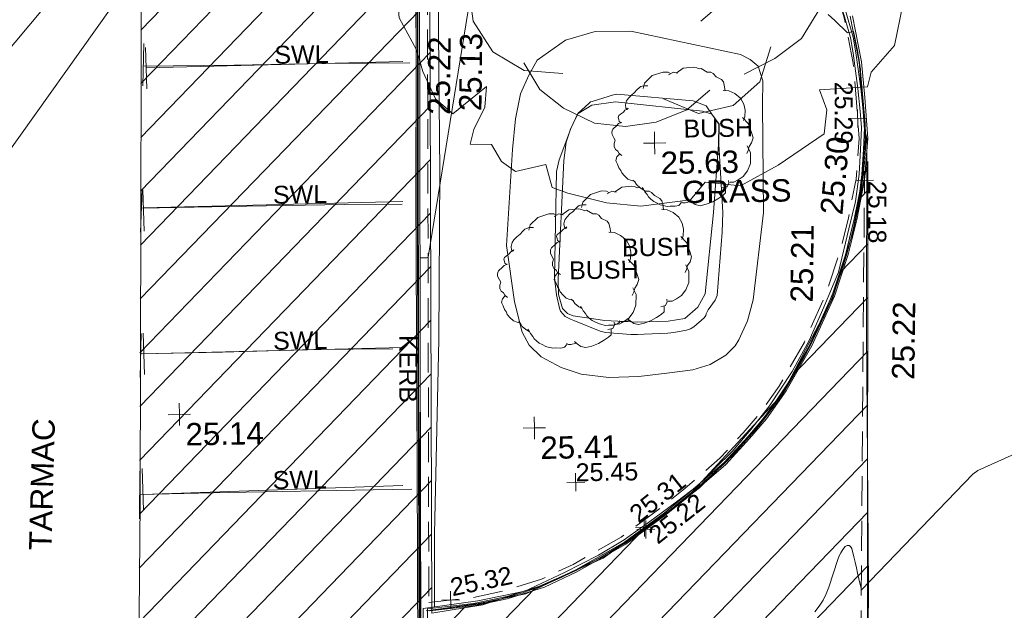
# Model space of a CAD drawing. Header units: millimetres. Extents: x -290717 to 520720, y -88450 to 287762.
# Tile 130 of 256: x -229375 to -212884, y 153952 to 163855. Entities that reach past the tile are written whole.
import ezdxf

# ---------------------------------------------------------------- set-up
doc = ezdxf.new("R2010")
doc.units = ezdxf.units.MM
doc.linetypes.add('IMPORT-DASHED _2_', pattern=[750, 500, -250])
doc.linetypes.add('IMPORT-UG_ELEC_STREET LIGHTING_QLB2 _2_', pattern=[2700, 1500, -300, 0, -250, 150, -300, 0, -200])
for name, color, linetype, lineweight, true_color in [('00_TOPO_KERB_BOTTOM', 1, 'Continuous', 9, 0xff0000), ('00_TOPO_KERB_TOP', 7, 'Continuous', 9, 0xa500a5), ('00_TOPO_LEVEL_SPOT', 7, 'Continuous', 9, 0x666666), ('00_TOPO_ROAD_MARKING_WHITE_CONTINUOUS', 7, 'Continuous', 9, 0x999999), ('00_TOPO_TREE', 7, 'Continuous', 9, 0x666666), ('00_UAV_FORM_LINES', 7, 'Continuous', 9, 0x666666), ('01_DTM_CONTOUR_MJR', 7, 'Continuous', 9, 0x7f3f00), ('01_DTM_CONTOUR_MNR', 7, 'Continuous', 9, 0xa5a552), ('12333-PUM-2D-U-0001-C01 - Rev2_REVIT IMPORT_dwg', 7, 'Continuous', 9, 0x767676), ('BUSH', 7, 'Continuous', 9, 0x00a500), ('BUSH_TXT', 7, 'Continuous', 9, 0x00a500), ('CONTOURS_INDEX', 4, 'Continuous', 9, 0x00ffff), ('CONTOURS_MINOR', 7, 'Continuous', 9, 0x00a5a5), ('KERB_BOTTOM', 7, 'Continuous', 9, 0x0000a5), ('KERB_BOTTOM_LVL', 7, 'Continuous', 9, 0x0000a5), ('KERB_BOTTOM_TXT', 7, 'Continuous', 9, 0x0000a5), ('KERB_TOP', 2, 'Continuous', 9, 0xffff00), ('KERB_TOP_LVL', 2, 'Continuous', 9, 0xffff00), ('MARKINGS_WHITE_LINE', 7, 'Continuous', 9, 0xc0c0c0), ('MARKINGS_WHITE_LINE_TXT', 7, 'Continuous', 9, 0xc0c0c0), ('PUM-UNABLE TO SURVEY', 190, 'Continuous', 9, 0x7f00ff), ('SPOT_HEIGHTS_LVL', 7, 'Continuous', 9, 0x00a500), ('TREE', 7, 'Continuous', 9, 0x00a500)]:
    doc.layers.add(name, color=color, linetype=linetype, lineweight=lineweight, true_color=true_color)
for name, color, linetype, lineweight in [('00_TOPO_SURFACE', 7, 'Continuous', 9), ('00_TOPO_SURVEY_TEXT', 7, 'Continuous', 9), ('CHANGE_OF_SURFACE', 7, 'IMPORT-DASHED _2_', 9), ('CHANGE_OF_SURFACE_LVL', 7, 'Continuous', 9)]:
    doc.layers.add(name, color=color, linetype=linetype, lineweight=lineweight)
doc.styles.add('Arial_3', font='arial.ttf', dxfattribs={"height": 300})
doc.styles.add('Swis721 Lt BT_2', font='swissl.ttf', dxfattribs={"height": 375})

# ---------------------------------------------------------------- blocks, each defined once
blk = doc.blocks.new('12333-PUM-2D-U-0001-C01 - Rev2_REVIT IMPORT_dwg_CONIFEROUS_TREE-2077148-Site Location Plan Existing')
at = {"layer": '00_TOPO_TREE', "color": 254, "true_color": 0xcccccc, "flags": 128}
for points in [[(533683847, 725726266), (533684041, 725726912), (533684494, 725727365), (533685140, 725727624), (533685787, 725727559), (533686369, 725727171)], [(533685593, 725727300), (533686110, 725727494), (533686757, 725727559), (533687339, 725727430), (533687856, 725727171), (533688244, 725726783), (533688567, 725726266), (533688697, 725725684)], [(533683265, 725723615), (533682942, 725724197), (533682812, 725724843), (533682942, 725725555), (533683330, 725726137), (533683847, 725726524), (533684494, 725726718)], [(533688050, 725726330), (533688503, 725726137), (533688891, 725725813), (533689085, 725725296), (533689020, 725724779), (533688761, 725724326)], [(533686240, 725726007), (533686757, 725725813), (533687145, 725725490)], [(533688697, 725724908), (533688955, 725724391), (533689020, 725723809), (533688891, 725723227), (533688567, 725722709), (533688115, 725722386), (533687597, 725722127)], [(533685140, 725723550), (533684752, 725724067), (533684688, 725724649)], [(533684558, 725722192), (533683912, 725722257), (533683394, 725722580), (533683071, 725723097), (533683006, 725723679), (533683200, 725724261)], [(533687533, 725723809), (533687274, 725723356), (533686886, 725723033)], [(533688050, 725722580), (533687856, 725721998), (533687403, 725721610), (533686821, 725721481), (533686240, 725721739)], [(533687015, 725721869), (533686627, 725721546), (533686110, 725721352), (533685593, 725721287), (533685076, 725721352), (533684558, 725721610), (533684170, 725721933), (533683912, 725722386)]]:
    blk.add_lwpolyline(points, dxfattribs=at)
at = {"layer": '00_TOPO_TREE', "color": 254, "true_color": 0xcccccc}
blk.add_circle((533685981, 725724520), 199, dxfattribs=at)
blk = doc.blocks.new('12333-PUM-2D-U-0001-C01 - Rev2_REVIT IMPORT_dwg_MM-2077200-Site Location Plan Existing')
at = {"layer": '00_TOPO_LEVEL_SPOT', "color": 254, "true_color": 0xcccccc, "flags": 128}
for points in [[(500, 0), (0, 0), (0, 500)], [(0, -500), (0, 0), (-500, 0)]]:
    blk.add_lwpolyline(points, dxfattribs=at)
blk = doc.blocks.new('12333-PUM-2D-U-0001-C01 - Rev2_REVIT IMPORT_dwg_MGS62954_T2_Galway_ITM_3d_Rev1-2077680-Site Location Plan Existing')
at = {"layer": '00_TOPO_KERB_BOTTOM', "color": 254, "true_color": 0xcccccc, "flags": 128}
for points in [[(533681963, 725712446), (533682004, 725715670), (533682063, 725720227), (533682105, 725722460), (533682135, 725724609)], [(533689301, 725723208), (533689434, 725722720), (533689473, 725722453), (533689545, 725721860), (533689576, 725721478), (533689594, 725721193), (533689572, 725720830), (533689539, 725720411), (533689471, 725719955), (533689348, 725719491), (533689164, 725718769), (533688908, 725718178), (533688648, 725717625), (533688353, 725717105), (533687962, 725716535), (533687646, 725716147), (533687322, 725715775), (533687028, 725715498), (533686724, 725715208), (533686365, 725714943), (533685891, 725714601), (533685477, 725714320), (533685038, 725714066), (533684447, 725713780), (533683787, 725713484), (533682988, 725713334), (533682112, 725713226)]]:
    blk.add_lwpolyline(points, dxfattribs=at)
at = {"layer": '00_TOPO_KERB_TOP', "color": 254, "true_color": 0xcccccc, "flags": 128}
for points in [[(533682060, 725712430), (533682064, 725713269), (533682980, 725713381), (533683772, 725713530), (533684439, 725713830), (533685015, 725714108), (533685451, 725714361), (533685510, 725714401), (533685864, 725714640), (533686337, 725714982), (533686693, 725715245), (533686995, 725715533), (533687287, 725715808), (533687609, 725716178), (533687923, 725716564), (533688312, 725717130), (533688605, 725717647), (533688864, 725718198), (533689118, 725718784), (533689301, 725719504), (533689423, 725719964), (533689492, 725720417), (533689524, 725720833), (533689546, 725721193), (533689528, 725721475), (533689497, 725721855), (533689425, 725722447), (533689387, 725722711), (533689255, 725723194)], [(533682157, 725724609), (533682128, 725722460), (533682085, 725720227), (533682026, 725715670), (533682009, 725714318), (533681985, 725712445)]]:
    blk.add_lwpolyline(points, dxfattribs=at)
at = {"layer": '00_TOPO_ROAD_MARKING_WHITE_CONTINUOUS', "color": 254, "true_color": 0xcccccc}
for p, q in [((533677520, 725722110), (533677550, 725722820)), ((533677440, 725719660), (533677480, 725720370)), ((533677390, 725717220), (533677420, 725717960)), ((533677340, 725714850), (533677360, 725715650))]:
    blk.add_line(p, q, dxfattribs=at)
at = {"layer": '00_TOPO_ROAD_MARKING_WHITE_CONTINUOUS', "color": 254, "true_color": 0xcccccc, "flags": 128}
for points in [[(533677534, 725722440), (533679060, 725722430), (533680590, 725722430), (533682000, 725722420)], [(533677463, 725720060), (533679230, 725720060), (533680860, 725720060), (533681830, 725720050)], [(533677406, 725717620), (533678780, 725717620), (533680310, 725717640), (533681630, 725717630)], [(533677350, 725715260), (533678830, 725715270), (533681260, 725715270), (533681910, 725715270)]]:
    blk.add_lwpolyline(points, dxfattribs=at)
at = {"layer": '00_TOPO_SURFACE', "color": 254, "true_color": 0xcccccc, "flags": 128}
blk.add_lwpolyline([(533689400, 725708460), (533689530, 725713500), (533689570, 725717780), (533689630, 725721010), (533689594, 725721193)], dxfattribs=at)
at = {"layer": '00_UAV_FORM_LINES', "color": 254, "true_color": 0xcccccc, "flags": 128}
for points in [[(533682252, 725713292), (533682276, 725714517), (533682403, 725717771), (533682473, 725720579), (533682491, 725722917), (533682524, 725725143), (533682541, 725725587), (533682772, 725727182), (533682719, 725729565)], [(533687877, 725719806), (533687680, 725718344), (533687579, 725717996), (533687430, 725717676), (533687365, 725717578), (533687205, 725717427), (533686943, 725717271), (533686651, 725717191), (533686215, 725717142), (533685743, 725717093), (533685241, 725717084), (533684780, 725717146), (533684446, 725717265), (533684115, 725717451), (533683914, 725717649), (533683803, 725717869), (533683683, 725718382), (533683568, 725719325), (533683692, 725720937), (533683753, 725721445), (533683846, 725721865), (533683987, 725722174), (533684134, 725722425), (533684614, 725722750), (533685113, 725722891), (533685713, 725722882), (533687541, 725722462), (533687702, 725722374), (533687834, 725722257), (533687909, 725722014), (533687896, 725721608), (533687877, 725719806)], [(533687041, 725719818), (533686877, 725718458), (533686754, 725718236), (533686533, 725718049), (533686249, 725718012), (533685731, 725718003), (533685193, 725718042), (533684662, 725718126), (533684565, 725718172), (533684487, 725718254), (533684424, 725718490), (533684422, 725718749), (533684549, 725720735), (533684593, 725721039), (533684678, 725721273), (533684804, 725721519), (533685037, 725721654), (533685433, 725721706), (533686887, 725721522), (533687041, 725721467), (533687159, 725721301), (533687148, 725720960), (533687041, 725719818)]]:
    blk.add_lwpolyline(points, dxfattribs=at)
at = {"layer": '01_DTM_CONTOUR_MJR', "color": 254, "true_color": 0xcccccc, "flags": 128}
blk.add_lwpolyline([(533674690, 725722070), (533676097, 725723692)], dxfattribs=at)
at = {"layer": '01_DTM_CONTOUR_MNR', "color": 254, "true_color": 0xcccccc, "flags": 128}
blk.add_lwpolyline([(533687160, 725721300), (533687150, 725720960), (533687197, 725719818), (533687183, 725719490), (533687081, 725718430), (533687046, 725718351), (533686925, 725718189), (533686892, 725718123), (533686884, 725718095), (533686853, 725718055), (533686681, 725717911), (533686622, 725717875), (533686557, 725717855), (533686342, 725717822), (533686241, 725717813), (533685843, 725717798), (533685732, 725717795), (533685624, 725717800), (533685200, 725717842), (533685109, 725717865), (533684670, 725718051), (533684644, 725718064), (533684615, 725718075), (533684527, 725718118), (533684449, 725718208), (533684444, 725718225), (533684433, 725718259), (533684388, 725718485), (533684363, 725718721), (533684363, 725718788), (533684425, 725720551), (533684470, 725720749), (533684590, 725721040), (533684680, 725721270), (533684800, 725721520), (533684992, 725721691), (533685017, 725721709), (533685044, 725721718), (533685399, 725721824), (533685459, 725721829), (533686733, 725721700), (533686951, 725721608), (533687040, 725721470)], close=True, dxfattribs=at)
blk.add_blockref('12333-PUM-2D-U-0001-C01 - Rev2_REVIT IMPORT_dwg_CONIFEROUS_TREE-2077148-Site Location Plan Existing', (0, 0))
at = {"xscale": 0.375, "yscale": 0.375, "zscale": 0.375}
for p in [(533686076, 725721001), (533678040, 725716590), (533683979, 725716261)]:
    blk.add_blockref('12333-PUM-2D-U-0001-C01 - Rev2_REVIT IMPORT_dwg_MM-2077200-Site Location Plan Existing', p, dxfattribs=at)
at = {"layer": '00_TOPO_KERB_BOTTOM', "color": 251, "true_color": 0x666666, "char_height": 375, "width": 1495.9, "attachment_point": 1, "line_spacing_factor": 1.005062, "style": 'Swis721 Lt BT_2'}
for s, insert, rotation in [('25.13', (533682810, 725721595), 88.3081), ('25.21', (533688303, 725718292), 88.2395)]:
    blk.add_mtext(s, dxfattribs=dict(at, insert=insert, rotation=rotation))
at = {"layer": '00_TOPO_KERB_TOP', "color": 251, "true_color": 0x666666, "char_height": 375, "width": 1495.9, "attachment_point": 1, "line_spacing_factor": 1.005062, "style": 'Swis721 Lt BT_2'}
for s, insert, rotation in [('25.22', (533682280, 725721545), 88.3081), ('25.30', (533688826, 725719773), 83.6891)]:
    blk.add_mtext(s, dxfattribs=dict(at, insert=insert, rotation=rotation))
at = {"layer": '00_TOPO_LEVEL_SPOT', "char_height": 375, "width": 1495.9, "attachment_point": 1, "line_spacing_factor": 1.005062, "style": 'Swis721 Lt BT_2'}
for s, insert in [('25.63', (533686171, 725720853)), ('25.14', (533678135, 725716443)), ('25.41', (533684074, 725716113))]:
    blk.add_mtext(s, dxfattribs=dict(at, insert=insert))
at = {"layer": '00_TOPO_SURFACE', "color": 251, "true_color": 0x666666, "insert": (533689980, 725716967), "char_height": 375, "width": 1495.9, "attachment_point": 1, "rotation": 88.2395, "line_spacing_factor": 1.005062, "style": 'Swis721 Lt BT_2'}
blk.add_mtext('25.22', dxfattribs=at)
at = {"layer": '00_TOPO_SURVEY_TEXT', "color": 251, "true_color": 0x666666, "insert": (533686520, 725720358), "char_height": 375, "width": 2018.28, "attachment_point": 1, "line_spacing_factor": 1.005062, "style": 'Swis721 Lt BT_2'}
blk.add_mtext('GRASS', dxfattribs=at)
at = {"layer": '00_TOPO_SURVEY_TEXT', "color": 251, "true_color": 0x666666, "insert": (533675480, 725714362), "char_height": 375, "width": 2450.43, "attachment_point": 1, "rotation": 87.4043, "line_spacing_factor": 1.005062, "style": 'Swis721 Lt BT_2'}
blk.add_mtext('TARMAC', dxfattribs=at)
blk = doc.blocks.new('12333-PUM-2D-U-0001-C01 - Rev2_REVIT IMPORT_dwg_TREE_1-V219-Site Location Plan Existing')
at = {"layer": 'TREE', "color": 9, "true_color": 0xaae1aa, "flags": 128}
blk.add_lwpolyline([(-230.614, 433.535), (-189.325, 457.704), (-140.987, 443.605), (-135.952, 477.845), (-64.451, 491.944), (-6.042, 500), (11.078, 490.937), (25.176, 449.648), (38.268, 405.337), (110.775, 421.45), (190.332, 451.662), (289.023, 406.344), (331.319, 368.077), (339.376, 308.661), (327.291, 238.167), (388.721, 281.47), (400.806, 286.506), (430.01, 240.181), (449.144, 202.92), (461.229, 162.638), (479.355, 113.293), (484.391, 64.955), (492.447, 13.595), (471.299, 1.511), (409.869, -15.609), (445.116, -35.75), (475.327, -59.919), (468.278, -133.434), (451.158, -208.963), (406.848, -258.308), (399.799, -285.498), (310.171, -289.527), (323.263, -326.788), (317.221, -371.098), (230.614, -428.499), (160.121, -465.76), (94.663, -457.704), (66.465, -489.93), (-26.183, -500), (-89.627, -492.951), (-161.128, -473.817), (-190.332, -462.739), (-201.41, -419.436), (-257.805, -431.521), (-283.988, -412.387), (-302.115, -380.161), (-341.39, -379.154), (-334.34, -351.964), (-313.192, -310.675), (-309.164, -272.407), (-372.608, -321.752), (-404.834, -293.555), (-426.989, -242.195), (-438.066, -201.913), (-469.285, -141.49), (-472.306, -97.18), (-485.398, -69.99), (-440.081, -26.687), (-424.975, -2.518), (-466.264, 28.701), (-492.447, 37.764), (-482.377, 93.152), (-472.306, 165.66), (-463.243, 201.913), (-416.918, 201.913), (-403.827, 220.04), (-353.474, 211.984), (-319.235, 235.146), (-289.023, 273.414), (-320.242, 304.632), (-365.559, 314.703), (-339.376, 361.027), (-277.946, 411.38)], close=True, dxfattribs=at)
blk = doc.blocks.new('12333-PUM-2D-U-0001-C01 - Rev2_REVIT IMPORT_dwg_BUSHES-2077801-Site Location Plan Existing')
at = {"layer": 'BUSH', "color": 254, "true_color": 0xeaeaea, "flags": 128}
for points in [[(-35.6, 366.3), (4.9, 392.8), (60, 398.2), (80.3, 392.8), (93.3, 387.3), (103.8, 389.6), (137, 368.6), (158.1, 367.9), (171.1, 360.1), (186.5, 342.2), (217.3, 325.8), (227, 312.6), (231.9, 293.1), (235.9, 262)], [(-221.3, 283.8), (-213.2, 313.4), (-169.4, 354.6), (-108.6, 373.3), (-80.2, 372.5), (-67.3, 364.7)], [(-77.8, 357), (-51, 371.7), (-27.5, 365.5)], [(-346.1, -89.8), (-361.5, -77.3), (-368.8, -64.1), (-381.8, -54), (-389.1, -38.4), (-389.1, -40.7), (-388.3, -21.3), (-382.6, -3.4), (-389.9, 9.8), (-399.6, 30.1), (-399.6, 40.2), (-398.8, 49.5), (-394, 59.7), (-372.1, 79.1), (-361.5, 89.2), (-342.9, 96.2), (-347.8, 93.9), (-358.3, 101.7), (-360.7, 111.8), (-363.2, 124.2), (-359.9, 134.4), (-349.4, 141.4), (-333.2, 153.8), (-325.1, 163.2), (-317, 167.8), (-306.4, 175.6), (-311.3, 167.8), (-319.4, 175.6), (-321.8, 193.5), (-315.3, 216.1), (-304.8, 230.9), (-287.8, 248), (-269.1, 262), (-256.2, 276.8), (-242.4, 289.2), (-234.3, 293.9), (-218.9, 298.6), (-194.5, 297.8)], [(225.4, 265.1), (257, 262), (290.3, 245.7), (321.1, 220), (338.9, 186.5), (345.4, 151.5), (343.8, 115.7), (335.7, 93.9)], [(330.8, 111), (361.6, 77.6), (377.8, 31.6), (387.6, -3.4), (378.6, -30.6), (364.9, -50.9), (359.2, -73.4), (350.3, -90.6)], [(354.3, -47.8), (371.3, -85.9), (369.7, -146.6), (352.7, -186.3), (328.4, -218.2), (299.2, -236.9), (274.9, -249.3), (253.8, -248.5)], [(-274.8, -235.3), (-295.9, -229.9), (-316.1, -221.3), (-334, -203.4), (-349.4, -185.5), (-354.2, -173.1), (-364, -157.5), (-371.3, -137.3), (-378.6, -121.7), (-381, -116.2), (-375.3, -96.8), (-364, -84.3), (-359.1, -79.7)], [(-229.4, -282), (-247.2, -271.1), (-267.5, -253.2), (-277.2, -237.7), (-287.8, -227.5)], [(-19.4, -359.1), (-33.2, -373.1), (-54.3, -377.7), (-82.7, -377), (-98.9, -378.5), (-106.2, -376.2), (-119.1, -373.1), (-137.8, -367.6), (-158.1, -356.7), (-173.5, -348.9), (-188.9, -335.7), (-201.8, -323.3), (-209.1, -310), (-222.1, -294.5), (-229.4, -279.7), (-236.7, -269.6)], [(246.5, -238.4), (248.1, -253.2), (237.6, -273.5), (210.8, -279.7)], [(229.5, -275.8), (228.7, -308.5), (212.4, -322.5), (185.7, -339.6), (156.5, -356), (119.2, -370), (85.2, -377), (58.4, -370.7), (38.1, -355.2), (22.7, -341.9)], [(33.3, -352.8), (1.7, -359.1), (-11.3, -359.1), (-21.9, -353.6)]]:
    blk.add_lwpolyline(points, dxfattribs=at)
blk = doc.blocks.new('12333-PUM-2D-U-0001-C01 - Rev2_REVIT IMPORT_dwg_SPOT-2077769-Site Location Plan Existing')
at = {"layer": 'CHANGE_OF_SURFACE_LVL', "color": 253, "true_color": 0xaaaaaa}
for p, q in [((-500, 0), (500, 0)), ((0, 500), (0, -500))]:
    blk.add_line(p, q, dxfattribs=at)
blk = doc.blocks.new('12333-PUM-2D-U-0001-C01 - Rev2_REVIT IMPORT_dwg_SPOT-2077770-Site Location Plan Existing')
at = {"layer": 'KERB_BOTTOM_LVL', "color": 9, "true_color": 0xaaaae1}
for p, q in [((-500, 0), (500, 0)), ((0, 500), (0, -500))]:
    blk.add_line(p, q, dxfattribs=at)
blk = doc.blocks.new('12333-PUM-2D-U-0001-C01 - Rev2_REVIT IMPORT_dwg_SPOT-2077810-Site Location Plan Existing')
at = {"layer": 'KERB_TOP_LVL', "color": 51, "true_color": 0xffffaa}
for p, q in [((-500, 0), (500, 0)), ((0, 500), (0, -500))]:
    blk.add_line(p, q, dxfattribs=at)
blk = doc.blocks.new('12333-PUM-2D-U-0001-C01 - Rev2_REVIT IMPORT_dwg_SPOT-2077775-Site Location Plan Existing')
at = {"layer": 'SPOT_HEIGHTS_LVL', "color": 9, "true_color": 0xaae1aa}
for p, q in [((-500, 0), (500, 0)), ((0, 500), (0, -500))]:
    blk.add_line(p, q, dxfattribs=at)
blk = doc.blocks.new('12333-PUM-2D-U-0001-C01 - Rev2_REVIT IMPORT_dwg-1620468-Site Location Plan Existing')
at = {"layer": 'PUM-UNABLE TO SURVEY', "true_color": 0xffffd4}
h = blk.add_hatch(dxfattribs=at)
h.set_pattern_fill('FP_9', style=0, pattern_type=2)
h.set_pattern_definition([(45, (41634.35, 69554.64), (-441.942, 441.942), [])])
h.paths.add_polyline_path([(37524, 27750), (39719, 27734), (40542, 44739), (43956, 44452), (45297, 43875), (45942, 43357), (47453, 44739), (47563, 52799), (47921, 67000), (48177, 83645), (48562, 104775), (48297, 103601), (47929, 102488), (47053, 100891), (45417, 99175), (44013, 98203), (42941, 97754), (41983, 97456), (41128, 97333), (41324, 111276), (36515, 111376), (36230, 97556), (35878, 83860), (35491, 66994), (35043, 48528), (34714, 32297), (35058, 31026), (35949, 29460), (36787, 28355), (37497, 27772)])
h.paths.add_polyline_path([(40894, 44733), (41013, 51147), (43184, 51147), (43067, 44975), (40898, 44975)])
at = {"layer": 'CHANGE_OF_SURFACE', "color": 253, "true_color": 0xaaaaaa, "flags": 128}
blk.add_lwpolyline([(41081, 97512), (41815, 97581), (42362, 97687), (42973, 97870), (43507, 98107), (44319, 98550), (44993, 99029), (45399, 99346), (45998, 99844), (46396, 100265), (46678, 100583), (47009, 101034), (47445, 101767), (47830, 102584), (48066, 103264), (48220, 103836), (48358, 104484), (48423, 105162), (48386, 105839), (48344, 106429), (48209, 107193), (48044, 107805), (47761, 108499), (47630, 108765), (47423, 109186), (47074, 109751), (46517, 110405), (45964, 111014), (45449, 111534), (44952, 111937), (44444, 112322), (43823, 112734), (43171, 113092), (42543, 113349), (41783, 113597), (41153, 113742), (39491, 113887), (38432, 113936), (37530, 113967), (37448, 113881), (37243, 113653), (37076, 113387), (36990, 113187), (36958, 112948), (36951, 112666), (36976, 112351), (37030, 112141), (37139, 111930), (37296, 111725), (37509, 111461), (41293, 111400), (41148, 101952)], close=True, dxfattribs=at)
blk.add_lwpolyline([(47322, 42013), (47786, 67274), (48052, 86810), (48499, 104462)], dxfattribs=at)
at = {"layer": 'CONTOURS_INDEX', "color": 131, "true_color": 0xaaffff, "flags": 128}
blk.add_lwpolyline([(33838, 104739), (36203, 107943)], dxfattribs=at)
at = {"layer": 'CONTOURS_MINOR', "color": 254, "true_color": 0xaae1e1, "flags": 128}
for points in [[(40925, 97210), (40938, 97897), (40950, 98585), (41013, 101949), (41023, 102547), (41026, 102670), (41028, 102794), (41030, 102918), (41033, 103042), (41038, 103289), (41149, 103291), (41168, 103299), (42387, 110077)], [(47941, 107251), (48047, 107147), (48258, 106939), (48287, 106942), (48358, 106959), (48424, 106611), (48427, 106594), (48430, 106577), (48433, 106560), (48435, 106543), (48451, 106440), (48461, 106347), (48463, 106332), (48464, 106316), (48465, 106301), (48467, 106285), (48495, 105849), (48518, 105538), (48523, 105475), (48526, 105412), (48529, 105349), (48532, 105286), (48535, 105159), (48525, 104994), (48519, 104911), (48512, 104829), (48504, 104747), (48494, 104664), (48469, 104466), (48434, 104281), (48419, 104201), (48403, 104122), (48386, 104043), (48369, 103964), (48333, 103805), (48300, 103668), (48283, 103599), (48265, 103530), (48247, 103462), (48228, 103394), (48182, 103230), (48143, 103108), (48123, 103047), (48102, 102986), (48081, 102925), (48059, 102865), (47939, 102542), (47871, 102386), (47836, 102309), (47801, 102232), (47765, 102155), (47728, 102079), (47547, 101713), (47459, 101556), (47415, 101477), (47370, 101399), (47324, 101322), (47278, 101245), (47111, 100971), (47047, 100879), (47015, 100834), (46983, 100789), (46950, 100744), (46916, 100700), (46769, 100508), (46675, 100396), (46660, 100378), (46644, 100360), (46628, 100341), (46611, 100324), (46482, 100185), (46397, 100090), (46353, 100043), (46310, 99996), (46266, 99950), (46221, 99905), (46077, 99760), (45799, 99518), (45746, 99473), (45692, 99428), (45639, 99383), (45585, 99339), (45476, 99251), (45226, 99052), (45211, 99040), (45195, 99028), (45180, 99015), (45164, 99003), (45071, 98929), (44963, 98851), (44909, 98812), (44854, 98773), (44799, 98735), (44744, 98697), (44384, 98450), (44116, 98299), (44024, 98248), (43931, 98197), (43838, 98148), (43744, 98100), (43555, 98005), (43434, 97949), (43374, 97922), (43313, 97895), (43252, 97869), (43191, 97843), (43012, 97771), (42732, 97672), (42676, 97653), (42620, 97635), (42563, 97618), (42506, 97602), (42392, 97571), (42014, 97486), (41996, 97482), (41978, 97478), (41960, 97475), (41942, 97473), (41833, 97458), (41426, 97414), (41370, 97408), (41315, 97402), (41259, 97395), (41204, 97388), (41092, 97375)], [(47544, 97240), (47618, 97334), (47685, 97433), (47738, 97539), (47784, 97650), (47942, 98113), (47965, 98171), (47994, 98226), (48029, 98277), (48068, 98326), (48103, 98342), (48134, 98345), (48159, 98327), (48181, 98295), (48212, 98153), (48231, 98061), (48251, 97968), (48270, 97876), (48290, 97784), (48328, 97599), (50230, 99504), (50314, 99564), (51328, 99999)]]:
    blk.add_lwpolyline(points, dxfattribs=at)
at = {"layer": 'KERB_BOTTOM', "color": 9, "true_color": 0xaaaae1, "flags": 128}
for points in [[(41094, 97370), (41835, 97440), (42396, 97549), (43023, 97737), (43569, 97980), (44394, 98430), (45078, 98915), (45488, 99236), (46095, 99740), (46501, 100169), (46788, 100494), (47127, 100956), (47570, 101700), (47962, 102530), (48202, 103223), (48357, 103802), (48499, 104462), (48565, 105160), (48527, 105848), (48485, 106446), (48348, 107224)], [(41129, 111275), (40986, 101954), (40758, 86955), (40577, 77395), (40353, 65895), (40131, 54656), (39988, 49448), (39943, 42479)]]:
    blk.add_lwpolyline(points, dxfattribs=at)
at = {"layer": 'KERB_TOP', "color": 51, "true_color": 0xffffaa, "flags": 128}
for points in [[(40896, 86953), (41055, 97407), (41829, 97480), (42386, 97588), (43009, 97775), (43552, 98016), (44373, 98464), (45053, 98947), (45462, 99267), (46068, 99769), (46471, 100196), (46757, 100519), (47094, 100978), (47535, 101719), (47924, 102545), (48164, 103234), (48318, 103812), (48459, 104468), (48525, 105160), (48487, 105845), (48445, 106441), (48309, 107215)], [(41157, 111300), (41013, 101954), (40785, 86955)]]:
    blk.add_lwpolyline(points, dxfattribs=at)
at = {"layer": 'MARKINGS_WHITE_LINE', "color": 254, "true_color": 0xeaeaea}
for p, q in [((36498, 106899), (36507, 106202)), ((40806, 106585), (36502, 106556)), ((36413, 104515), (36422, 103817)), ((40763, 104239), (36417, 104210)), ((36375, 102111), (36384, 101414)), ((40719, 101792), (36380, 101762)), ((36318, 99840), (36328, 99142)), ((40677, 99482), (36324, 99405))]:
    blk.add_line(p, q, dxfattribs=at)
at = {"layer": 'PUM-UNABLE TO SURVEY', "color": 7, "true_color": 0xffffd4, "flags": 128}
blk.add_lwpolyline([(35043, 48528), (35491, 66994), (35929, 86121), (36275, 99277), (36515, 111376), (41324, 111276), (41128, 97333), (41983, 97456), (42941, 97754), (44013, 98203), (45417, 99175), (47053, 100891), (47929, 102488), (48297, 103601), (48562, 104775), (48138, 81555), (47921, 67000), (47563, 52799)], dxfattribs=at)
blk.add_blockref('12333-PUM-2D-U-0001-C01 - Rev2_REVIT IMPORT_dwg_MGS62954_T2_Galway_ITM_3d_Rev1-2077680-Site Location Plan Existing', (-533641080, -725615854))
for name, p, xscale, yscale, zscale in [('12333-PUM-2D-U-0001-C01 - Rev2_REVIT IMPORT_dwg_TREE_1-V219-Site Location Plan Existing', (44981, 108594), 9, 9, 9), ('12333-PUM-2D-U-0001-C01 - Rev2_REVIT IMPORT_dwg_BUSHES-2077801-Site Location Plan Existing', (45484, 105215), 3, 3, 3), ('12333-PUM-2D-U-0001-C01 - Rev2_REVIT IMPORT_dwg_SPOT-2077769-Site Location Plan Existing', (48404, 105500), 0.3, 0.3, 0.3), ('12333-PUM-2D-U-0001-C01 - Rev2_REVIT IMPORT_dwg_SPOT-2077769-Site Location Plan Existing', (48499, 104462), 0.3, 0.3, 0.3), ('12333-PUM-2D-U-0001-C01 - Rev2_REVIT IMPORT_dwg_BUSHES-2077801-Site Location Plan Existing', (44418, 103239), 3, 3, 3), ('12333-PUM-2D-U-0001-C01 - Rev2_REVIT IMPORT_dwg_BUSHES-2077801-Site Location Plan Existing', (43527, 102872), 3, 3, 3), ('12333-PUM-2D-U-0001-C01 - Rev2_REVIT IMPORT_dwg_SPOT-2077775-Site Location Plan Existing', (43577, 99484), 0.3, 0.3, 0.3), ('12333-PUM-2D-U-0001-C01 - Rev2_REVIT IMPORT_dwg_SPOT-2077810-Site Location Plan Existing', (44713, 98706), 0.3, 0.3, 0.3), ('12333-PUM-2D-U-0001-C01 - Rev2_REVIT IMPORT_dwg_SPOT-2077770-Site Location Plan Existing', (44736, 98673), 0.3, 0.3, 0.3), ('12333-PUM-2D-U-0001-C01 - Rev2_REVIT IMPORT_dwg_SPOT-2077769-Site Location Plan Existing', (41448, 97546), 0.3, 0.3, 0.3)]:
    blk.add_blockref(name, p, dxfattribs=dict(xscale=xscale, yscale=yscale, zscale=zscale))
at = {"layer": 'BUSH_TXT', "char_height": 300, "width": 1388.33, "attachment_point": 1, "line_spacing_factor": 0.941778, "style": 'Arial_3'}
for insert in [(45484, 105530), (44418, 103554), (43527, 103187)]:
    blk.add_mtext('BUSH', dxfattribs=dict(at, insert=insert))
at = {"layer": 'CHANGE_OF_SURFACE_LVL', "char_height": 300, "width": 1256.11, "attachment_point": 1, "line_spacing_factor": 0.941778, "style": 'Arial_3'}
for s, insert, rotation in [('25.29', (48331, 106117), 268.9468), ('25.18', (48865, 104446), 268.9468), ('25.32', (41422, 97903), 10.7641)]:
    blk.add_mtext(s, dxfattribs=dict(at, insert=insert, rotation=rotation))
at = {"layer": 'KERB_BOTTOM_LVL', "insert": (44750, 98648), "char_height": 300, "width": 1256.11, "attachment_point": 1, "rotation": 37.4733, "line_spacing_factor": 0.941778, "style": 'Arial_3'}
blk.add_mtext('25.22', dxfattribs=at)
at = {"layer": 'KERB_BOTTOM_TXT', "insert": (40967, 101999), "char_height": 300, "width": 1362.62, "attachment_point": 1, "rotation": 268.9468, "line_spacing_factor": 0.941778, "style": 'Arial_3'}
blk.add_mtext('KERB', dxfattribs=at)
at = {"layer": 'KERB_TOP_LVL', "insert": (44434, 99006), "char_height": 300, "width": 1256.11, "attachment_point": 1, "rotation": 37.4733, "line_spacing_factor": 0.941778, "style": 'Arial_3'}
blk.add_mtext('25.31', dxfattribs=at)
at = {"layer": 'MARKINGS_WHITE_LINE_TXT', "char_height": 300, "width": 1083.49, "attachment_point": 1, "line_spacing_factor": 0.941778, "style": 'Arial_3'}
for insert in [(38654, 106886), (38590, 104540), (38549, 102092), (38501, 99758)]:
    blk.add_mtext('SWL', dxfattribs=dict(at, insert=insert))
at = {"layer": 'SPOT_HEIGHTS_LVL', "insert": (43577, 99799), "char_height": 300, "width": 1256.11, "attachment_point": 1, "line_spacing_factor": 0.941778, "style": 'Arial_3'}
blk.add_mtext('25.45', dxfattribs=at)

msp = doc.modelspace()

# ---------------------------------------------------------------- block references
at = {"layer": '12333-PUM-2D-U-0001-C01 - Rev2_REVIT IMPORT_dwg', "color": 254, "linetype": 'IMPORT-UG_ELEC_STREET LIGHTING_QLB2 _2_', "true_color": 0xffd4d4, "rotation": 0.9999999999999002}
msp.add_blockref('12333-PUM-2D-U-0001-C01 - Rev2_REVIT IMPORT_dwg-1620468-Site Location Plan Existing', (-261895, 55870), dxfattribs=at)

doc.saveas('drawing.dxf')
